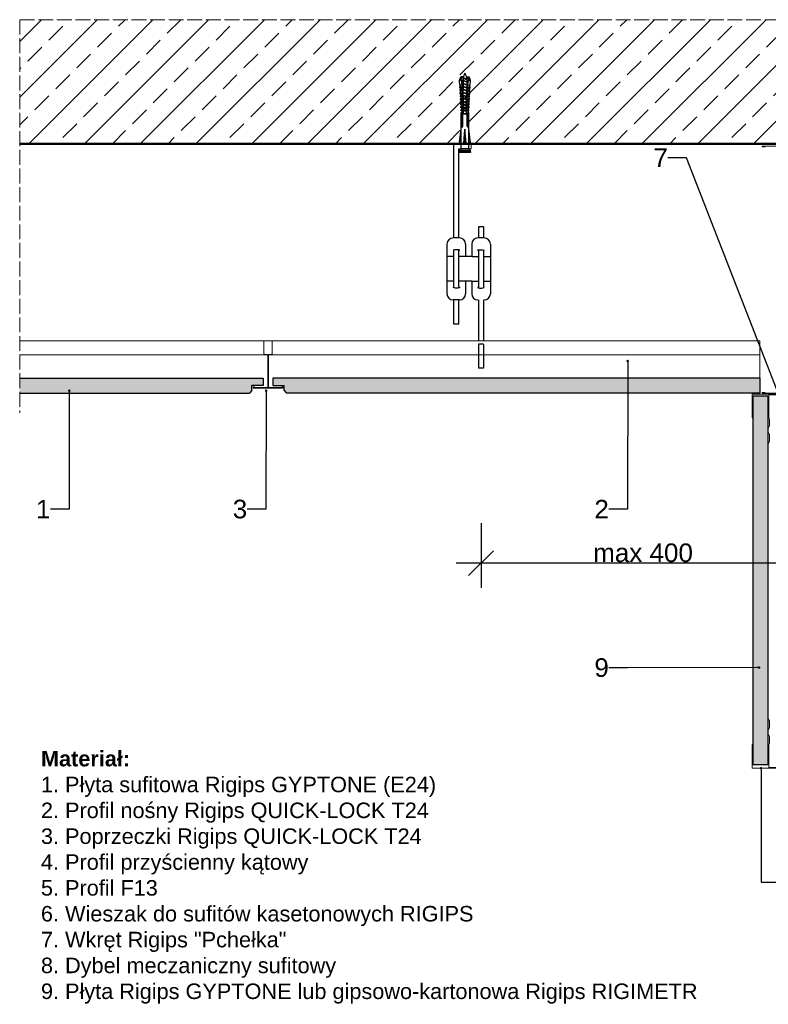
# Model space of a CAD drawing. Header units: millimetres. Extents: x 2099 to 3306, y 5217 to 6011.
# Tile 1 of 2: x 2099 to 2702, y 5217 to 6011. Entities that reach past the tile are written whole.
import ezdxf
from ezdxf import colors
from ezdxf.entities.mleader import LeaderData, LeaderLine
from ezdxf.math import Vec2, Vec3

# ---------------------------------------------------------------- set-up
doc = ezdxf.new("R2010")
doc.units = ezdxf.units.MM
doc.linetypes.add('ACAD_ISO02W100', pattern=[15, 12, -3])
for name, color, linetype, lineweight in [('_RIGIPS AKCESORIA', 7, 'Continuous', 15), ('_RIGIPS KONSTRUKCJA', 7, 'Continuous', 50), ('_Rigips Profil', 7, 'Continuous', 9), ('_RIGIPS PŁYTA', 7, 'Continuous', 25), ('Koniec', 7, 'ACAD_ISO02W100', 9), ('kreskowanie', 7, 'Continuous', 15), ('Wymiary', 7, 'Continuous', 18)]:
    doc.layers.add(name, color=color, linetype=linetype, lineweight=lineweight)
doc.layers.add('_Rigips Plyta', color=7, linetype='Continuous')
doc.styles.get("Standard").update_dxf_attribs({"font": 'arial.ttf'})
doc.dimstyles.new('Rigips', dxfattribs={"dimtxt": 10, "dimasz": 10, "dimexe": 1.25, "dimexo": 0.625, "dimtad": 1, "dimtxsty": 'Standard', "dimblk": 'OBLIQUE', "dimcen": 2.5, "dimdle": 1, "dimadec": 0, "dimazin": 0, "dimtfac": 1, "dimtmove": 0, "dimatfit": 3, "dimldrblk": 'DOT', "dimfxl": 1, "dimarcsym": 0})
pattern_1 = [(0, (404.1282, 397.0478), (0.396875, 0.79375), [0, -0.79375])]

# ---------------------------------------------------------------- blocks, each defined once
blk = doc.blocks.new('Katownik 19x24')
at = {"layer": '_RIGIPS AKCESORIA'}
for p, q in [((652.64, 133.08), (652.64, 109.53)), ((653.14, 133.08), (653.14, 131.08)), ((652.84, 109.33), (671.39, 109.33)), ((671.39, 109.83), (669.39, 109.83))]:
    blk.add_line(p, q, dxfattribs=at)
for centre, radius, start, end in [((652.89, 133.08), 0.25, 0, 180), ((652.84, 109.53), 0.2, 180, 270), ((671.39, 109.58), 0.25, 270, 90)]:
    blk.add_arc(centre, radius, start, end, dxfattribs=at)
blk = doc.blocks.new('F13')
at = {"layer": '_RIGIPS AKCESORIA'}
for p, q in [((653.62, 96.67), (652.62, 94.67)), ((653.62, 97.67), (653.62, 96.67)), ((652.62, 94.67), (652.62, 89.17)), ((653.62, 87.17), (652.62, 89.17)), ((653.62, 84.17), (652.62, 82.17)), ((652.62, 82.17), (652.62, 76.67)), ((653.62, 87.17), (653.62, 84.17)), ((653.12, 75.67), (652.62, 76.67)), ((653.12, 75.67), (653.12, 57.37)), ((666.12, 75.42), (666.12, 73.42)), ((666.62, 56.87), (666.62, 75.42)), ((639.87, 57.17), (652.92, 57.17)), ((639.87, 56.67), (666.42, 56.67))]:
    blk.add_line(p, q, dxfattribs=at)
for centre, radius, start, end in [((666.37, 75.42), 0.25, 0, 180), ((639.87, 56.92), 0.25, 90, 270), ((652.92, 57.37), 0.2, 270, 0), ((666.42, 56.87), 0.2, 270, 0)]:
    blk.add_arc(centre, radius, start, end, dxfattribs=at)
blk = doc.blocks.new('T24')
at = {"layer": '_Rigips Profil'}
for p, q in [((302.61, -139.67), (302.61, -129.54)), ((302.81, -129.34), (308.91, -129.34)), ((309.11, -129.54), (309.11, -139.67)), ((305.45, -140.31), (302.78, -139.87)), ((305.61, -140.51), (305.61, -166.64)), ((306.11, -140.51), (306.11, -166.64)), ((308.95, -139.87), (306.28, -140.31)), ((293.86, -167.24), (293.86, -166.44)), ((293.96, -166.34), (294.86, -166.34)), ((317.76, -166.34), (316.86, -166.34)), ((317.86, -167.24), (317.86, -166.44)), ((293.96, -167.34), (317.76, -167.34)), ((294.36, -166.84), (305.41, -166.84)), ((306.31, -166.84), (317.36, -166.84))]:
    blk.add_line(p, q, dxfattribs=at)
for centre, radius, start, end in [((302.81, -129.54), 0.2, 90, 180), ((308.91, -129.54), 0.2, 0, 90), ((302.81, -139.67), 0.2, 180, 260.53768), ((305.41, -140.51), 0.2, 0, 80.53768), ((306.31, -140.51), 0.2, 99.46232, 180), ((308.91, -139.67), 0.2, 279.46232, 0), ((293.96, -166.44), 0.1, 90, 180), ((305.41, -166.64), 0.2, 270, 0), ((306.31, -166.64), 0.2, 180, 270), ((317.76, -166.44), 0.1, 0, 90), ((293.96, -167.24), 0.1, 180, 270), ((317.76, -167.24), 0.1, 270, 0)]:
    blk.add_arc(centre, radius, start, end, dxfattribs=at)
blk = doc.blocks.new('kolek rozprezny komplet 60')
for p, q in [((390.66, 217.01), (390.76, 218.91)), ((393.15, 216.88), (390.66, 217.01)), ((393.75, 218.75), (390.71, 217.96)), ((393.81, 219.85), (390.76, 218.91)), ((391.67, 216.95), (392.67, 216.95)), ((392.67, 216.95), (391.67, 213.95)), ((392.67, 216.95), (392.07, 213.95)), ((393.07, 216.95), (392.07, 213.95)), ((392.67, 216.95), (393.04, 217.45)), ((393.07, 216.95), (393.04, 217.45)), ((393.07, 216.95), (394.67, 216.95)), ((394.67, 216.95), (393.67, 213.95)), ((393.68, 217.35), (393.81, 219.85)), ((417.38, 216.11), (393.68, 217.35)), ((417.38, 214.79), (393.68, 213.55)), ((420.47, 216.55), (393.71, 217.95)), ((420.47, 214.35), (393.71, 212.95)), ((397.41, 219.66), (393.81, 219.85)), ((394.67, 216.95), (394.07, 213.95)), ((395.07, 216.95), (394.07, 213.95)), ((394.67, 216.95), (394.92, 217.29)), ((395.07, 216.95), (395.05, 217.28)), ((395.07, 216.95), (397.07, 216.95)), ((397.07, 216.95), (396.07, 213.95)), ((397.07, 216.95), (396.47, 213.95)), ((397.47, 216.95), (396.47, 213.95)), ((397.07, 216.95), (397.23, 217.17)), ((397.31, 217.76), (397.41, 219.66)), ((397.47, 216.95), (397.46, 217.16)), ((397.47, 216.95), (399.47, 216.95)), ((397.67, 217.14), (397.71, 217.74)), ((399, 219.58), (397.82, 218.98)), ((398.47, 217.1), (398.5, 217.7)), ((399.47, 216.95), (398.47, 213.95)), ((399.47, 216.95), (398.87, 213.95)), ((399.87, 216.95), (398.87, 213.95)), ((398.9, 217.68), (399, 219.58)), ((399.8, 219.54), (399, 219.58)), ((399.47, 216.95), (399.55, 217.05)), ((399.7, 217.64), (399.8, 219.54)), ((399.87, 216.95), (399.87, 217.03)), ((399.87, 216.95), (401.38, 216.95)), ((400.07, 217.02), (400.1, 217.62)), ((401.4, 219.45), (400.22, 218.85)), ((400.87, 216.98), (400.9, 217.58)), ((401.87, 216.92), (400.87, 213.95)), ((401.87, 216.92), (401.27, 213.95)), ((402.26, 216.9), (401.27, 213.95)), ((401.3, 217.56), (401.4, 219.45)), ((402.2, 219.41), (401.4, 219.45)), ((402.1, 217.51), (402.2, 219.41)), ((402.47, 216.89), (402.5, 217.49)), ((403.8, 219.33), (402.61, 218.72)), ((403.27, 216.85), (403.3, 217.45)), ((404.22, 216.8), (403.31, 214.05)), ((403.7, 217.43), (403.8, 219.33)), ((404.24, 216.8), (403.7, 214.07)), ((404.62, 216.78), (403.72, 214.07)), ((404.6, 219.29), (403.8, 219.33)), ((404.5, 217.39), (404.6, 219.29)), ((404.86, 216.77), (404.9, 217.37)), ((406.19, 219.2), (405.01, 218.6)), ((405.66, 216.73), (405.69, 217.32)), ((406.58, 216.68), (405.75, 214.18)), ((406.09, 217.3), (406.19, 219.2)), ((406.62, 216.68), (406.12, 214.2)), ((406.98, 216.66), (406.16, 214.2)), ((406.99, 219.16), (406.19, 219.2)), ((406.89, 217.26), (406.99, 219.16)), ((407.26, 216.64), (407.29, 217.24)), ((408.59, 219.08), (407.41, 218.47)), ((408.06, 216.6), (408.09, 217.2)), ((408.94, 216.55), (408.19, 214.31)), ((408.49, 217.18), (408.59, 219.08)), ((408.99, 216.55), (408.55, 214.33)), ((409.39, 219.03), (408.59, 219.08)), ((409.34, 216.53), (408.6, 214.33)), ((409.29, 217.14), (409.39, 219.03)), ((409.66, 216.52), (409.69, 217.12)), ((409.66, 214.38), (409.69, 213.79)), ((410.99, 218.95), (409.8, 218.35)), ((410.46, 216.47), (410.49, 217.07)), ((410.46, 214.43), (410.49, 213.83)), ((411.3, 216.43), (410.64, 214.44)), ((410.89, 217.05), (410.99, 218.95)), ((411.37, 216.43), (410.98, 214.45)), ((411.69, 216.41), (411.04, 214.46)), ((412.59, 218.87), (411.4, 218.26)), ((412.05, 216.39), (412.09, 216.99)), ((412.05, 214.51), (412.09, 213.91)), ((412.49, 216.97), (412.59, 218.87)), ((413.38, 218.82), (412.59, 218.87)), ((412.85, 216.35), (412.89, 216.95)), ((412.85, 214.55), (412.89, 213.95)), ((413.66, 216.31), (413.08, 214.56)), ((413.28, 216.93), (413.38, 218.82)), ((413.75, 216.3), (413.4, 214.58)), ((414.05, 216.29), (413.49, 214.58)), ((414.98, 218.74), (413.8, 218.14)), ((414.45, 216.27), (414.48, 216.86)), ((414.45, 214.64), (414.48, 214.04)), ((414.88, 216.84), (414.98, 218.74)), ((415.78, 218.7), (414.98, 218.74)), ((415.25, 216.22), (415.28, 216.82)), ((415.25, 214.68), (415.28, 214.08)), ((416.02, 216.18), (415.52, 214.69)), ((415.68, 216.8), (415.78, 218.7)), ((416.12, 216.18), (415.83, 214.71)), ((416.41, 216.16), (415.93, 214.71)), ((417.38, 218.62), (416.2, 218.01)), ((417.28, 216.72), (417.38, 218.62)), ((418.18, 218.57), (417.38, 218.62)), ((418.22, 215.58), (418.01, 214.95)), ((418.08, 216.68), (418.18, 218.57)), ((419.78, 218.49), (418.59, 217.89)), ((419.68, 216.59), (419.78, 218.49)), ((430.17, 217.15), (419.71, 217.15)), ((431.37, 217.95), (419.75, 217.95)), ((448.67, 218.45), (419.77, 218.45)), ((420.47, 217.15), (420.47, 213.75)), ((420.67, 217.15), (420.67, 213.75)), ((420.87, 217.15), (420.87, 213.75)), ((443.47, 219.95), (432.8, 218.45)), ((444.34, 216.37), (432.8, 215.45)), ((432.8, 215.45), (443.47, 215.45)), ((444.34, 214.53), (432.8, 215.45)), ((443.47, 218.45), (443.47, 219.95)), ((443.47, 219.95), (444.34, 218.45)), ((444.34, 216.37), (443.47, 215.45)), ((444.34, 214.53), (443.47, 215.45)), ((444.34, 214.53), (444.34, 216.37)), ((450.17, 219.95), (448.67, 218.45)), ((448.67, 218.45), (448.67, 212.45)), ((448.67, 216.95), (448.67, 213.95)), ((450.17, 219.95), (450.17, 210.95)), ((450.67, 219.95), (450.17, 219.95)), ((450.67, 219.95), (450.67, 210.95)), ((450.67, 219.35), (451.17, 219.95)), ((451.17, 219.95), (451.67, 219.95)), ((451.17, 219.95), (451.17, 210.95)), ((451.67, 219.95), (451.67, 210.95)), ((393.15, 214.02), (390.66, 213.89)), ((390.66, 213.89), (390.76, 211.99)), ((393.75, 212.15), (390.71, 212.94)), ((393.81, 211.05), (390.76, 211.99)), ((391.67, 213.95), (391.71, 213.45)), ((391.71, 213.45), (392.07, 213.95)), ((392.07, 213.95), (393.67, 213.95)), ((393.67, 213.95), (393.7, 213.55)), ((393.68, 213.55), (393.81, 211.05)), ((393.78, 213.55), (394.07, 213.95)), ((397.41, 211.24), (393.81, 211.05)), ((394.07, 213.95), (396.07, 213.95)), ((396.07, 213.95), (396.09, 213.67)), ((396.28, 213.68), (396.47, 213.95)), ((396.47, 213.95), (398.47, 213.95)), ((397.31, 213.14), (397.41, 211.24)), ((397.67, 213.76), (397.71, 213.16)), ((399, 211.32), (397.82, 211.93)), ((398.47, 213.95), (398.48, 213.8)), ((398.47, 213.8), (398.5, 213.2)), ((398.77, 213.81), (398.87, 213.95)), ((398.87, 213.95), (400.87, 213.95)), ((398.9, 213.22), (399, 211.32)), ((399.8, 211.36), (399, 211.32)), ((399.7, 213.26), (399.8, 211.36)), ((400.07, 213.88), (400.1, 213.28)), ((401.4, 211.45), (400.22, 212.05)), ((400.87, 213.95), (400.88, 213.92)), ((400.87, 213.92), (400.9, 213.32)), ((401.27, 213.95), (401.38, 213.95)), ((401.27, 213.94), (401.27, 213.95)), ((401.3, 213.35), (401.4, 211.45)), ((402.2, 211.49), (401.4, 211.45)), ((402.1, 213.39), (402.2, 211.49)), ((402.47, 214.01), (402.5, 213.41)), ((403.8, 211.57), (402.61, 212.18)), ((403.27, 214.05), (403.3, 213.45)), ((403.7, 213.47), (403.8, 211.57)), ((404.6, 211.62), (403.8, 211.57)), ((404.5, 213.51), (404.6, 211.62)), ((404.86, 214.13), (404.9, 213.53)), ((406.19, 211.7), (405.01, 212.3)), ((405.66, 214.17), (405.69, 213.58)), ((406.09, 213.6), (406.19, 211.7)), ((406.99, 211.74), (406.19, 211.7)), ((406.89, 213.64), (406.99, 211.74)), ((407.26, 214.26), (407.29, 213.66)), ((408.59, 211.82), (407.41, 212.43)), ((408.06, 214.3), (408.09, 213.7)), ((408.49, 213.72), (408.59, 211.82)), ((409.39, 211.87), (408.59, 211.82)), ((409.29, 213.76), (409.39, 211.87)), ((410.99, 211.95), (409.8, 212.55)), ((410.89, 213.85), (410.99, 211.95)), ((412.59, 212.03), (411.4, 212.64)), ((412.49, 213.93), (412.59, 212.03)), ((413.38, 212.08), (412.59, 212.03)), ((413.28, 213.97), (413.38, 212.08)), ((414.98, 212.16), (413.8, 212.76)), ((414.88, 214.06), (414.98, 212.16)), ((415.78, 212.2), (414.98, 212.16)), ((415.68, 214.1), (415.78, 212.2)), ((417.38, 212.29), (416.2, 212.89)), ((417.28, 214.18), (417.38, 212.29)), ((418.18, 212.33), (417.38, 212.29)), ((418.08, 214.22), (418.18, 212.33)), ((419.78, 212.41), (418.59, 213.01)), ((419.68, 214.31), (419.78, 212.41)), ((430.17, 213.75), (419.71, 213.75)), ((431.37, 212.95), (419.75, 212.95)), ((448.67, 212.45), (419.77, 212.45)), ((443.47, 210.95), (432.8, 212.45)), ((443.47, 212.45), (443.47, 210.95)), ((443.47, 210.95), (444.34, 212.45)), ((450.17, 210.95), (448.67, 212.45)), ((450.67, 210.95), (450.17, 210.95)), ((450.67, 211.55), (451.17, 210.95)), ((451.17, 210.95), (451.67, 210.95))]:
    blk.add_line(p, q)
for centre, radius, start, end in [((393.41, 206.24), 10.85, 99.20383, 121.90826), ((393.41, 224.66), 10.85, 238.09174, 260.79617), ((393.65, 216.85), 0.5, 87, 177), ((397.68, 219.24), 0.3, 177, 297), ((400.08, 219.12), 0.3, 177, 297), ((402.48, 218.99), 0.3, 177, 297), ((404.87, 218.87), 0.3, 177, 297), ((407.27, 218.74), 0.3, 177, 297), ((409.67, 218.61), 0.3, 177, 297), ((411.27, 218.53), 0.3, 177, 297), ((413.66, 218.41), 0.3, 177, 297), ((416.06, 218.28), 0.3, 177, 297), ((417.55, 215.45), 0.682, 255.86037, 104.13858), ((418.46, 218.15), 0.3, 177, 297), ((422.67, 216.95), 1, 90, 168.46304), ((430.17, 218.45), 1.3, 270, 0), ((393.65, 214.05), 0.5, 183, 273), ((397.68, 211.66), 0.3, 63, 183), ((400.08, 211.78), 0.3, 63, 183), ((402.48, 211.91), 0.3, 63, 183), ((404.87, 212.03), 0.3, 63, 183), ((407.27, 212.16), 0.3, 63, 183), ((409.67, 212.29), 0.3, 63, 183), ((411.27, 212.37), 0.3, 63, 183), ((413.66, 212.5), 0.3, 63, 183), ((416.06, 212.62), 0.3, 63, 183), ((418.46, 212.75), 0.3, 63, 183), ((422.67, 213.95), 1, 191.53696, 270), ((430.17, 212.45), 1.3, 0, 90)]:
    blk.add_arc(centre, radius, start, end)
blk = doc.blocks.new('_Dot')
at = {"color": 0, "linetype": 'ByBlock', "lineweight": -2}
blk.add_line((-0.5, 0), (-1, 0), dxfattribs=at)
at = {"color": 0, "linetype": 'ByBlock', "const_width": 0.5}
blk.add_lwpolyline([(-0.25, 0, 1), (0.25, 0, 1)], format="xyb", close=True, dxfattribs=at)
blk = doc.blocks.new('_Oblique')
at = {"color": 0, "linetype": 'ByBlock', "lineweight": -2}
blk.add_line((-0.5, -0.5), (0.5, 0.5), dxfattribs=at)
blk = doc.blocks.new('*D52')
at = {"layer": '_RIGIPS AKCESORIA', "color": 0, "lineweight": -2, "transparency": 16777216}
for p, q in [((2471, 5605.35), (2471, 5553.04)), ((2731.97, 5600.1), (2731.97, 5553.04)), ((2751.97, 5573.04), (2451, 5573.04))]:
    blk.add_line(p, q, dxfattribs=at)
at = {"layer": 'Defpoints', "color": 0, "transparency": 16777216}
for p in [(2471, 5605.98), (2731.97, 5600.73), (2471, 5573.04)]:
    blk.add_point(p, dxfattribs=at)
at = {"layer": '_RIGIPS AKCESORIA', "color": 0, "lineweight": -2, "transparency": 16777216, "xscale": 20, "yscale": 20, "zscale": 20, "rotation": 180}
blk.add_blockref('_Oblique', (2471, 5573.04), dxfattribs=at)
at = {"layer": '_RIGIPS AKCESORIA', "color": 0, "lineweight": -2, "transparency": 16777216, "xscale": 20, "yscale": 20, "zscale": 20}
blk.add_blockref('_Oblique', (2731.97, 5573.04), dxfattribs=at)
at = {"layer": '_RIGIPS AKCESORIA', "color": 0, "transparency": 16777216, "insert": (2601.48, 5581.32), "char_height": 15, "attachment_point": 5}
blk.add_mtext('max 400', dxfattribs=at)

msp = doc.modelspace()

# ---------------------------------------------------------------- hatches: boundary and pattern name
at = {"layer": '_Rigips Plyta'}
h = msp.add_hatch(dxfattribs=at)
h.set_pattern_fill('DOTS', color=253, scale=0.5)
h.set_pattern_definition(pattern_1)
h.paths.add_polyline_path([(2286.442, 5716.173), (2295.471, 5716.173), (2295.471, 5722.173), (2099.442, 5722.173), (2099.442, 5710.173), (2284.442, 5710.173), (2286.442, 5712.173)])
h = msp.add_hatch(dxfattribs=at)
h.set_pattern_fill('DOTS', color=253, scale=0.5)
h.set_pattern_definition(pattern_1)
h.paths.add_polyline_path([(2303.414, 5716.173), (2312.442, 5716.173), (2312.442, 5712.173), (2314.442, 5710.173), (2695.471, 5710.173), (2695.471, 5722.173), (2303.414, 5722.173)])
h = msp.add_hatch(dxfattribs=at)
h.set_pattern_fill('DOTS', color=253, scale=0.5, angle=-90)
h.set_pattern_definition([(270, (-2623.1039, 8448.8728), (0.79375, -0.396875), [0, -0.79375])])
h.paths.add_polyline_path([(2702.021, 5707.673), (2690.021, 5707.673), (2690.021, 5410.423), (2702.021, 5410.423)])
at = {"layer": 'kreskowanie'}
h = msp.add_hatch(dxfattribs=at)
h.set_pattern_fill('ANSI33', color=256, scale=5)
h.set_pattern_definition([(45, (-82.925, 1341.766), (-22.45064, 22.45064), []), (45, (-60.475, 1341.766), (-22.45064, 22.45064), [15.875, -7.9375])])
h.paths.add_polyline_path([(3305.525, 6011.173), (2099.442, 6011.173), (2099.442, 5911.173), (3305.525, 5911.173)])

# ---------------------------------------------------------------- linework, layer by layer
for p, q in [((2449.074, 5835.295), (2449.074, 5911.173)), ((2453.074, 5835.295), (2453.074, 5907.173)), ((2468.996, 5844.171), (2468.996, 5835.295)), ((2472.996, 5844.171), (2468.996, 5844.171)), ((2472.996, 5844.171), (2472.996, 5835.295)), ((2453.526, 5835.295), (2448.526, 5835.295)), ((2473.526, 5835.295), (2468.526, 5835.295)), ((2472.996, 5835.295), (2468.996, 5835.295)), ((2443.526, 5830.295), (2443.526, 5790.295)), ((2458.526, 5830.295), (2458.526, 5820.295)), ((2463.526, 5830.295), (2463.526, 5820.295)), ((2478.526, 5830.295), (2478.526, 5790.295)), ((2449.074, 5820.295), (2443.526, 5820.295)), ((2449.074, 5795.017), (2449.074, 5825.573)), ((2453.074, 5794.956), (2453.074, 5825.634)), ((2458.526, 5820.295), (2453.074, 5820.295)), ((2463.526, 5820.295), (2458.526, 5820.295)), ((2463.761, 5820.295), (2468.996, 5820.295)), ((2468.996, 5825.637), (2468.996, 5794.953)), ((2472.996, 5825.568), (2472.996, 5795.021)), ((2472.996, 5820.295), (2478.526, 5820.295)), ((2449.074, 5800.295), (2443.526, 5800.295)), ((2458.526, 5800.295), (2453.074, 5800.295)), ((2458.526, 5800.295), (2458.526, 5790.295)), ((2463.526, 5800.295), (2458.526, 5800.295)), ((2463.526, 5800.295), (2463.526, 5790.295)), ((2463.761, 5800.295), (2468.996, 5800.295)), ((2472.996, 5800.295), (2478.526, 5800.295)), ((2453.526, 5785.295), (2448.526, 5785.295)), ((2449.074, 5765.717), (2449.074, 5785.295)), ((2453.074, 5785.295), (2449.074, 5785.295)), ((2453.074, 5765.717), (2453.074, 5785.295)), ((2468.996, 5785.295), (2468.996, 5752.173)), ((2472.996, 5785.295), (2472.996, 5752.173)), ((2453.074, 5765.717), (2449.074, 5765.717)), ((2472.996, 5749.531), (2468.996, 5749.531)), ((2468.996, 5749.531), (2468.996, 5730.333)), ((2472.996, 5749.531), (2472.996, 5730.333)), ((2472.996, 5730.333), (2468.996, 5730.333))]:
    msp.add_line(p, q)
for centre, start, end in [((2448.526, 5830.295), 90, 180), ((2453.526, 5830.295), 0, 90), ((2468.526, 5830.295), 90, 180), ((2473.526, 5830.295), 0, 90), ((2448.526, 5790.295), 180, 270), ((2453.526, 5790.295), 270, 0), ((2468.526, 5790.295), 180, 270), ((2473.526, 5790.295), 270, 0)]:
    msp.add_arc(centre, 5, start, end)
for centre, major_axis, start_param, end_param in [((2451.214, 5825.307), (-2.608, 0), 2.3651348, 6.8916589), ((2470.837, 5795.283), (2.608, 0), 2.3548422, 6.8788572)]:
    msp.add_ellipse(centre, major_axis=major_axis, ratio=0.1784943, start_param=start_param, end_param=end_param)
at = {"extrusion": (0, 0, -1)}
for centre, major_axis, start_param, end_param in [((2470.837, 5825.307), (2.608, 0), 2.3548422, 6.8788572), ((2451.214, 5795.283), (-2.608, 0), 2.3651348, 6.8916589)]:
    msp.add_ellipse(centre, major_axis=major_axis, ratio=0.1784943, start_param=start_param, end_param=end_param, dxfattribs=at)
at = {"layer": '_RIGIPS AKCESORIA'}
for p, q in [((2453.074, 5907.173), (2463.074, 5907.173)), ((2463.074, 5907.173), (2463.074, 5911.173))]:
    msp.add_line(p, q, dxfattribs=at)
at = {"layer": '_RIGIPS KONSTRUKCJA'}
msp.add_line((2099.442, 5911.173), (3305.525, 5911.173), dxfattribs=at)
at = {"layer": '_Rigips Profil'}
for p, q in [((2695.471, 5752.173), (2099.442, 5752.173)), ((2695.471, 5722.173), (2695.471, 5752.173)), ((2299.192, 5741.003), (2099.442, 5741.003)), ((2695.471, 5741.003), (2299.692, 5741.003))]:
    msp.add_line(p, q, dxfattribs=at)
at = {"layer": '_RIGIPS PŁYTA'}
for p, q in [((2099.442, 5722.173), (2295.471, 5722.173)), ((2286.442, 5712.173), (2286.442, 5716.173)), ((2295.471, 5716.173), (2286.442, 5716.173)), ((2295.471, 5722.173), (2295.471, 5716.173)), ((2695.471, 5722.173), (2303.414, 5722.173)), ((2303.414, 5722.173), (2303.414, 5716.173)), ((2303.414, 5716.173), (2312.442, 5716.173)), ((2312.442, 5712.173), (2312.442, 5716.173)), ((2695.471, 5722.173), (2695.471, 5710.173)), ((2099.442, 5710.173), (2284.442, 5710.173)), ((2286.442, 5712.173), (2284.442, 5710.173)), ((2312.442, 5712.173), (2314.442, 5710.173)), ((2695.471, 5710.173), (2314.442, 5710.173)), ((2690.021, 5707.673), (2690.021, 5410.423)), ((2702.021, 5707.673), (2690.021, 5707.673)), ((2702.021, 5707.673), (2702.021, 5410.423)), ((2702.021, 5410.423), (2690.021, 5410.423))]:
    msp.add_line(p, q, dxfattribs=at)
at = {"layer": 'Koniec'}
for q in [(3305.525, 6011.173), (2099.442, 5694.173)]:
    msp.add_line((2099.442, 6011.173), q, dxfattribs=at)

# ---------------------------------------------------------------- block references
at = {"rotation": 270}
msp.add_blockref('kolek rozprezny komplet 60', (2242.624, 6355.847), dxfattribs=at)
at = {"layer": '_RIGIPS AKCESORIA', "xscale": -1, "rotation": 90}
msp.add_blockref('Katownik 19x24', (2830.797, 6561.814), dxfattribs=at)
at = {"layer": '_RIGIPS AKCESORIA'}
for name, p, rotation in [('Katownik 19x24', (2830.797, 5057.531), 90), ('F13', (3355.892, 5765.847), 180)]:
    msp.add_blockref(name, p, dxfattribs=dict(at, rotation=rotation))
at = {"layer": '_RIGIPS AKCESORIA', "xscale": -1}
msp.add_blockref('F13', (3355.892, 5351.248), dxfattribs=at)
at = {"layer": '_Rigips Profil', "xscale": -1}
msp.add_blockref('T24', (2605.305, 5881.512), dxfattribs=at)

# ---------------------------------------------------------------- texts
at = {"insert": (2116.545, 5421.723), "char_height": 12.5, "width": 1093.97316, "attachment_point": 1}
msp.add_mtext('{\\fArial|b1|i0|c238|p34;Materiał:\\P}1. Płyta sufitowa Rigips GYPTONE (E24)\\P2. Profil nośny Rigips QUICK-LOCK T24\\P3. Poprzeczki Rigips QUICK-LOCK T24\\P4. Profil przyścienny kątowy\\P5. Profil F13 \\P6. Wieszak do sufitów kasetonowych RIGIPS\\P7. Wkręt Rigips "Pchełka"\\P8. Dybel meczaniczny sufitowy\\P9. Płyta Rigips GYPTONE lub gipsowo-kartonowa Rigips RIGIMETR', dxfattribs=at)

# ---------------------------------------------------------------- dimensions: what is measured, and where the dimension line sits
at = {"layer": '_RIGIPS AKCESORIA'}
dim = msp.add_linear_dim(base=(2470.996, 5573.038), p1=(2731.971, 5600.727), p2=(2470.996, 5605.975), text='max 400', dimstyle='Rigips', override={"dimtxt": 15, "dimasz": 20, "dimexe": 20, "dimdle": 20}, dxfattribs=at)
dim.commit()
dim.dimension.update_dxf_attribs({"geometry": '*D52', "text_midpoint": (2601.484, 5581.322)})

# ---------------------------------------------------------------- leaders
at = {"layer": 'Wymiary'}
ml = msp.add_multileader_mtext('Standard', dxfattribs=at)
ml.set_content('7', color=256)
ml.set_leader_properties()
ml.set_arrow_properties(name='DOT')
ml.build(insert=Vec2(0, 0))
ml.multileader.update_dxf_attribs({"dogleg_length": 0.36, "arrow_head_size": 2})
ctx = ml.context
ctx.base_point, ctx.char_height, ctx.arrow_head_size, ctx.landing_gap_size, ctx.plane_origin = Vec3(2611.688, 5899.878), 15, 2, 0.09, Vec3(2803.773, 5853.766)
ctx.text_align_type = 2
notes = []
notes.append((ctx, [(1, (1, 1, 0), (2636.484, 5899.878), (-1, 0), 14.907, [(1, [(2719.462, 5899.941), (2709.436, 5712.364)], 0, [])])]))
ctx.mtext.insert, ctx.mtext.alignment, ctx.mtext.flow_direction = Vec3(2621.488, 5907.378), 3, 5
ml = msp.add_multileader_mtext('Standard', dxfattribs=at)
ml.set_content('2', color=256)
ml.set_leader_properties()
ml.set_arrow_properties(name='DOT')
ml.build(insert=Vec2(0, 0))
ml.multileader.update_dxf_attribs({"dogleg_length": 0.36, "arrow_head_size": 2})
ctx = ml.context
ctx.base_point, ctx.char_height, ctx.arrow_head_size, ctx.landing_gap_size, ctx.plane_origin = Vec3(2563.908, 5616.562), 15, 2, 0.09, Vec3(2588.885, 5570.45)
ctx.text_align_type = 2
notes.append((ctx, [(0, (1, 1, 0), (2588.93, 5616.562), (-1, 0), 14.907, [(0, [(2589.114, 5736.003)], 0, [])])]))
ctx.mtext.insert, ctx.mtext.alignment, ctx.mtext.flow_direction = Vec3(2573.933, 5624.062), 3, 5
ml = msp.add_multileader_mtext('Standard', dxfattribs=at)
ml.set_content('1', color=256)
ml.set_leader_properties()
ml.set_arrow_properties(name='DOT')
ml.build(insert=Vec2(0, 0))
ml.multileader.update_dxf_attribs({"dogleg_length": 0.36, "arrow_head_size": 2})
ctx = ml.context
ctx.base_point, ctx.char_height, ctx.arrow_head_size, ctx.landing_gap_size, ctx.plane_origin = Vec3(2118.571, 5616.562), 15, 2, 0.09, Vec3(2139.138, 5570.45)
ctx.text_align_type = 2
notes.append((ctx, [(0, (1, 1, 0), (2139.183, 5616.562), (-1, 0), 14.907, [(0, [(2139.367, 5712.098)], 0, [])])]))
ctx.mtext.insert, ctx.mtext.alignment, ctx.mtext.flow_direction = Vec3(2124.186, 5624.062), 3, 5
ml = msp.add_multileader_mtext('Standard', dxfattribs=at)
ml.set_content('3', color=256)
ml.set_leader_properties()
ml.set_arrow_properties(name='DOT')
ml.build(insert=Vec2(0, 0))
ml.multileader.update_dxf_attribs({"dogleg_length": 0.36, "arrow_head_size": 2})
ctx = ml.context
ctx.base_point, ctx.char_height, ctx.arrow_head_size, ctx.landing_gap_size, ctx.plane_origin = Vec3(2272.763, 5616.562), 15, 2, 0.09, Vec3(2297.628, 5570.45)
ctx.text_align_type = 2
notes.append((ctx, [(0, (1, 1, 0), (2297.673, 5616.562), (-1, 0), 14.907, [(0, [(2297.857, 5712.098)], 0, [])])]))
ctx.mtext.insert, ctx.mtext.alignment, ctx.mtext.flow_direction = Vec3(2282.676, 5624.195), 3, 5
ml = msp.add_multileader_mtext('Standard', dxfattribs=at)
ml.set_content('9', color=256)
ml.set_leader_properties()
ml.set_arrow_properties(name='DOT')
ml.build(insert=Vec2(0, 0))
ml.multileader.update_dxf_attribs({"dogleg_length": 0.36, "arrow_head_size": 2})
ctx = ml.context
ctx.base_point, ctx.char_height, ctx.arrow_head_size, ctx.landing_gap_size, ctx.plane_origin = Vec3(2563.979, 5488.756), 15, 2, 0.09, Vec3(2588.885, 5442.644)
ctx.text_align_type = 2
notes.append((ctx, [(0, (1, 1, 0), (2588.93, 5488.756), (-1, 0), 14.907, [(0, [(2695.054, 5488.873)], 0, [])])]))
ctx.mtext.insert, ctx.mtext.alignment, ctx.mtext.flow_direction = Vec3(2573.933, 5496.384), 3, 5
ml = msp.add_multileader_mtext('Standard', dxfattribs=at)
ml.set_content('5', color=256)
ml.set_leader_properties()
ml.set_arrow_properties(name='DOT')
ml.build(insert=Vec2(0, 0))
ml.multileader.update_dxf_attribs({"dogleg_length": 0.36, "arrow_head_size": 2})
ctx = ml.context
ctx.base_point, ctx.char_height, ctx.arrow_head_size, ctx.landing_gap_size, ctx.plane_origin = Vec3(2711.561, 5315.812), 15, 2, 0.09, Vec3(2696.699, 5269.7)
notes.append((ctx, [(0, (1, 1, 0), (2696.654, 5315.812), (1, 0), 14.907, [(0, [(2696.538, 5407.786)], 0, [])])]))
ctx.mtext.insert, ctx.mtext.flow_direction = Vec3(2711.651, 5323.44), 5
for ctx, leaders in notes:
    for number, flags, end, landing, length, lines in leaders:
        leader = LeaderData()
        leader.index, (leader.has_last_leader_line, leader.has_dogleg_vector, leader.attachment_direction) = number, flags
        leader.last_leader_point, leader.dogleg_vector, leader.dogleg_length = Vec3(end), Vec3(landing), length
        for number, points, colour, breaks in lines:
            line = LeaderLine()
            line.index, line.vertices, line.color, line.breaks = number, Vec3.list(points), colors.encode_raw_color(colour), breaks
            leader.lines.append(line)
        ctx.leaders.append(leader)

doc.saveas('drawing.dxf')
